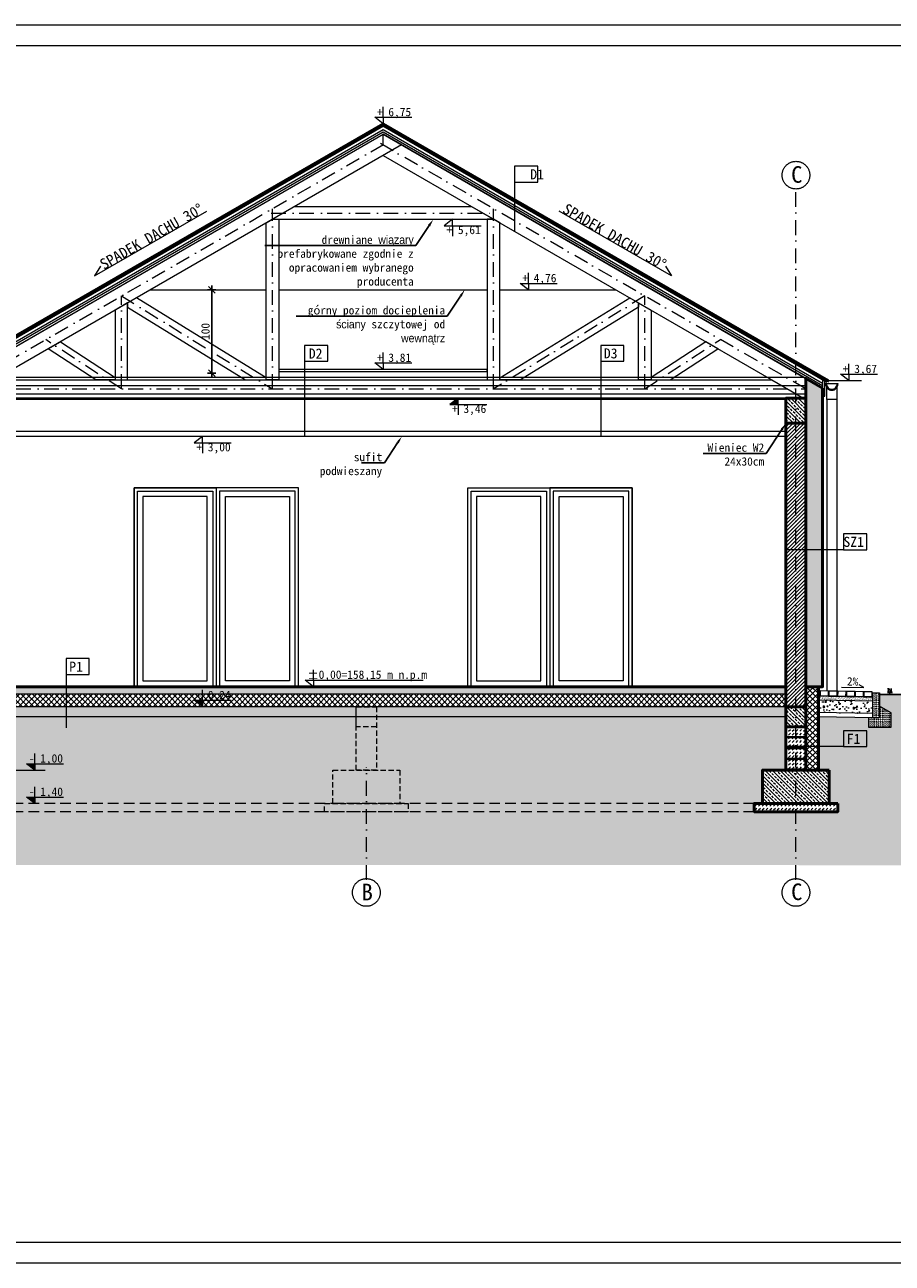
# Model space of a CAD drawing. Header units: millimetres. Extents: x -1373 to 28294, y -9636 to 187.
# Tile 25 of 133: x 1369 to 2409, y -4654 to -3169. Entities that reach past the tile are written whole.
import ezdxf
from ezdxf import colors
from ezdxf.entities.mleader import LeaderData, LeaderLine
from ezdxf.enums import TextEntityAlignment as Align
from ezdxf.math import Vec2, Vec3

# ---------------------------------------------------------------- set-up
doc = ezdxf.new("R2010")
doc.units = ezdxf.units.MM
doc.linetypes.add('HIDDEN2', pattern=[4.7625, 3.175, -1.5875])
doc.linetypes.add('Kreski i kropki', pattern=[335.138881, 176.388884, -88.194442, 0, -70.555556])
doc.layers.add('1_DZIALKI', color=7, linetype='Continuous')
for name, color, linetype, lineweight in [('_k_gruba', 42, 'Continuous', 50), ('_k_kreskowanie', 250, 'Continuous', 9), ('_k_opis', 7, 'Continuous', 13), ('_k_osie', 142, 'Kreski i kropki', 13), ('_k_rynny', 5, 'Continuous', 20), ('_k_tabela', 7, 'Continuous', 13), ('_k_widok', 7, 'Continuous', 18), ('_k_wymiar', 7, 'Continuous', 9), ('_k_zarys', 7, 'HIDDEN2', 20), ('_k_ściany', 223, 'Continuous', 35)]:
    doc.layers.add(name, color=color, linetype=linetype, lineweight=lineweight)
doc.styles.add('GENERATED_STYLE_1', font='MS Gothic.ttf')
doc.styles.add('GENERATED_STYLE_2', font='MS Gothic.ttf')
doc.styles.add('Katarzyna', font='MS Gothic.ttf')
doc.linetypes.add('BATTING', pattern='A,0.00254,-2.54,[134,ltypeshp.shx,S=2.54,R=0,X=-2.54,Y=0],-5.08,[134,ltypeshp.shx,S=2.54,R=180,X=2.54,Y=0],-2.54', length=10.16254)
doc.dimstyles.new('1 - 50   (cm)', dxfattribs={"dimscale": 5, "dimtxt": 2, "dimasz": 1.6, "dimexe": 1, "dimexo": 1, "dimgap": 0.5, "dimtad": 1, "dimdec": 0, "dimzin": 12, "dimdsep": 46, "dimtxsty": 'GENERATED_STYLE_1', "dimblk1": 'OBLIQUE', "dimblk2": 'OBLIQUE', "dimsah": 1, "dimcen": 0, "dimdle": 1, "dimclrd": 256, "dimclre": 256, "dimclrt": 4, "dimazin": 0, "dimtfac": 0.75, "dimtdec": 0, "dimtix": 1, "dimtmove": 1, "dimatfit": 3, "dimldrblk": 'OBLIQUE', "dimfxl": 1, "dimfxlon": 1, "dimtvp": 0.75, "dimtolj": 1, "dimtzin": 0, "dimarcsym": 0})
pattern_1 = [(45, (403.2444, 424.9366), (4e-16, 4.490128), [3.175, -3.175])]

# ---------------------------------------------------------------- blocks, each defined once
blk = doc.blocks.new('*U52')
blk.add_hatch(color=256).paths.add_polyline_path([(0, -0.153), (-0.198, -0.153), (0, 0)])
at = {"layer": '_k_wymiar'}
blk.add_line((0, -0.153), (0, -0.4), dxfattribs=at)
blk.add_lwpolyline([(0, -0.153), (0, 0), (-0.198, -0.153), (0.685, -0.153)], dxfattribs=at)
at = {"layer": '_k_wymiar', "style": 'GENERATED_STYLE_1'}
blk.add_attdef('%%P_0.00', text='', height=0.2, dxfattribs=at).set_placement((-0.146, -0.423), align=Align.BOTTOM_LEFT)
blk = doc.blocks.new('*U51')
at = {"layer": '_k_wymiar'}
blk.add_line((0, -0.153), (0, -0.4), dxfattribs=at)
blk.add_lwpolyline([(0, -0.153), (0, 0), (-0.198, -0.153), (0.685, -0.153)], dxfattribs=at)
at = {"layer": '_k_wymiar', "style": 'GENERATED_STYLE_1'}
blk.add_attdef('%%P_0.00', text='', height=0.2, dxfattribs=at).set_placement((-0.146, -0.423), align=Align.BOTTOM_LEFT)
blk = doc.blocks.new('*U54')
at = {"layer": '_k_wymiar'}
blk.add_line((0, 0.153), (0, 0.4), dxfattribs=at)
blk.add_lwpolyline([(0, 0.153), (0, 0), (-0.198, 0.153), (0.685, 0.153)], dxfattribs=at)
at = {"layer": '_k_wymiar', "style": 'GENERATED_STYLE_1'}
blk.add_attdef('%%P_0.00', text='', height=0.2, dxfattribs=at).set_placement((-0.146, 0.153), align=Align.BOTTOM_LEFT)
blk = doc.blocks.new('*U53')
blk.add_hatch(color=256).paths.add_polyline_path([(0, 0.153), (-0.198, 0.153), (0, 0)])
at = {"layer": '_k_wymiar'}
blk.add_line((0, 0.153), (0, 0.4), dxfattribs=at)
blk.add_lwpolyline([(0, 0.153), (0, 0), (-0.198, 0.153), (0.685, 0.153)], dxfattribs=at)
at = {"layer": '_k_wymiar', "style": 'GENERATED_STYLE_1'}
blk.add_attdef('%%P_0.00', text='', height=0.2, dxfattribs=at).set_placement((-0.146, 0.153), align=Align.BOTTOM_LEFT)
blk = doc.blocks.new('*U55')
at = {"layer": '_k_wymiar'}
blk.add_line((0, -0.153), (0, -0.4), dxfattribs=at)
blk.add_lwpolyline([(0, -0.153), (0, 0), (-0.198, -0.153), (0.685, -0.153)], dxfattribs=at)
at = {"layer": '_k_wymiar', "style": 'GENERATED_STYLE_1'}
blk.add_attdef('%%P_0.00', text='', height=0.2, dxfattribs=at).set_placement((-0.146, -0.423), align=Align.BOTTOM_LEFT)
blk = doc.blocks.new('*U56')
at = {"layer": '_k_wymiar'}
blk.add_line((0, 0.153), (0, 0.4), dxfattribs=at)
blk.add_lwpolyline([(0, 0.153), (0, 0), (-0.198, 0.153), (0.685, 0.153)], dxfattribs=at)
at = {"layer": '_k_wymiar', "style": 'GENERATED_STYLE_1'}
blk.add_attdef('%%P_0.00', text='', height=0.2, dxfattribs=at).set_placement((-0.146, 0.153), align=Align.BOTTOM_LEFT)
blk = doc.blocks.new('_OBLIQUE')
at = {"color": 0, "linetype": 'ByBlock'}
blk.add_line((-0.5, -0.5), (0.5, 0.5), dxfattribs=at)
blk = doc.blocks.new('*D239')
at = {"layer": '_k_wymiar', "lineweight": -2, "transparency": 16777216}
for p, q in [((1111.4, -3287.3), (1101.4, -3287.3)), ((1106.4, -3600.3), (1106.4, -3282.3)), ((1111.4, -3595.3), (1101.4, -3595.3))]:
    blk.add_line(p, q, dxfattribs=at)
at = {"layer": 'Defpoints', "color": 0, "transparency": 16777216}
for p in [(1106.4, -3287.3), (1798.5, -3287.3), (1265, -3595.3)]:
    blk.add_point(p, dxfattribs=at)
at = {"layer": '_k_wymiar', "lineweight": -2, "transparency": 16777216, "xscale": 8, "yscale": 8, "zscale": 8}
for p, rotation in [((1106.4, -3287.3), 90), ((1106.4, -3595.3), 270)]:
    blk.add_blockref('_OBLIQUE', p, dxfattribs=dict(at, rotation=rotation))
at = {"layer": '_k_wymiar', "color": 4, "transparency": 16777216, "insert": (1098.9, -3441.3), "char_height": 10, "attachment_point": 5, "rotation": 90, "style": 'GENERATED_STYLE_1'}
blk.add_mtext('\\A1;308', dxfattribs=at)
blk = doc.blocks.new('*D85')
at = {"layer": '_k_wymiar', "lineweight": -2, "transparency": 16777216}
for p, q in [((1091.4, -3287.3), (1081.4, -3287.3)), ((1086.4, -3600.3), (1086.4, -3282.3)), ((1091.4, -3595.3), (1081.4, -3595.3))]:
    blk.add_line(p, q, dxfattribs=at)
at = {"layer": 'Defpoints', "color": 0, "transparency": 16777216}
for p in [(1086.4, -3287.3), (1798.5, -3287.3), (1265, -3595.3)]:
    blk.add_point(p, dxfattribs=at)
at = {"layer": '_k_wymiar', "lineweight": -2, "transparency": 16777216, "xscale": 8, "yscale": 8, "zscale": 8}
for p, rotation in [((1086.4, -3287.3), 90), ((1086.4, -3595.3), 270)]:
    blk.add_blockref('_OBLIQUE', p, dxfattribs=dict(at, rotation=rotation))
at = {"layer": '_k_wymiar', "color": 4, "transparency": 16777216, "insert": (1078.9, -3441.3), "char_height": 10, "attachment_point": 5, "rotation": 90, "style": 'GENERATED_STYLE_1'}
blk.add_mtext('\\A1;308', dxfattribs=at)
blk = doc.blocks.new('*D87')
at = {"layer": '_k_wymiar', "lineweight": -2, "transparency": 16777216}
for p, q in [((1071.4, -3287.3), (1061.4, -3287.3)), ((1066.4, -3981.9), (1066.4, -3282.3)), ((1071.4, -3976.9), (1061.4, -3976.9))]:
    blk.add_line(p, q, dxfattribs=at)
at = {"layer": 'Defpoints', "color": 0, "transparency": 16777216}
for p in [(1066.4, -3287.3), (1798.5, -3287.3), (1133.5, -3976.9)]:
    blk.add_point(p, dxfattribs=at)
at = {"layer": '_k_wymiar', "lineweight": -2, "transparency": 16777216, "xscale": 8, "yscale": 8, "zscale": 8}
for p, rotation in [((1066.4, -3287.3), 90), ((1066.4, -3976.9), 270)]:
    blk.add_blockref('_OBLIQUE', p, dxfattribs=dict(at, rotation=rotation))
at = {"layer": '_k_wymiar', "color": 4, "transparency": 16777216, "insert": (1058.9, -3632.1), "char_height": 10, "attachment_point": 5, "rotation": 90, "style": 'GENERATED_STYLE_1'}
blk.add_mtext('\\A1;690', dxfattribs=at)
blk = doc.blocks.new('*D533')
at = {"layer": '_k_wymiar', "lineweight": -2, "transparency": 16777216}
for p, q in [((1598.2, -3486.4), (1588.2, -3486.4)), ((1593.2, -3481.4), (1593.2, -3591.4)), ((1598.2, -3586.4), (1588.2, -3586.4))]:
    blk.add_line(p, q, dxfattribs=at)
at = {"layer": 'Defpoints', "color": 0, "transparency": 16777216}
for p in [(1658.5, -3486.4), (1593.2, -3586.4), (1641.9, -3586.4)]:
    blk.add_point(p, dxfattribs=at)
at = {"layer": '_k_wymiar', "lineweight": -2, "transparency": 16777216, "xscale": 8, "yscale": 8, "zscale": 8}
for p, rotation in [((1593.2, -3486.4), 90), ((1593.2, -3586.4), 270)]:
    blk.add_blockref('_OBLIQUE', p, dxfattribs=dict(at, rotation=rotation))
at = {"layer": '_k_wymiar', "color": 4, "transparency": 16777216, "insert": (1585.7, -3536.4), "char_height": 10, "attachment_point": 5, "rotation": 90, "style": 'GENERATED_STYLE_1'}
blk.add_mtext('\\A1;100', dxfattribs=at)

msp = doc.modelspace()

# ---------------------------------------------------------------- hatches: boundary and pattern name
at = {"layer": '_k_kreskowanie', "ltscale": 2}
h = msp.add_hatch(dxfattribs=at)
h.set_pattern_fill('HONEY', color=256)
h.set_pattern_definition([(0, (403.2444, 424.9366), (4.7625, 2.7496306), [3.175, -6.35]), (120, (403.2444, 424.9366), (-4.7625, 2.7496307), [3.175, -6.35]), (60, (403.2444, 424.9366), (1e-08, 5.4992613), [-6.35, 3.175])])
h.paths.add_polyline_path([(2305.5, -3592.7), (2325.5, -3604.3), (2325.5, -3962.4), (2305.5, -3962.4)])
h = msp.add_hatch(dxfattribs=at)
h.set_pattern_fill('ANSI33', color=256, angle=90)
h.set_pattern_definition([(135, (1393.2444, 788.9366), (-4.490128, -4.490128), []), (135, (1393.2444, 793.427), (-4.490128, -4.490128), [3.175, -1.5875])])
h.paths.add_polyline_path([(2305.5, -3616.4), (2305.5, -3646.4), (2281.5, -3646.4), (2281.5, -3616.4)])
h = msp.add_hatch(dxfattribs=at)
h.set_pattern_fill('ANSI31', color=256)
h.set_pattern_definition([(45, (403.2444, 424.9366), (-2.245064, 2.245064), [])])
h.paths.add_polyline_path([(2281.5, -3646.4), (2281.5, -3986.4), (2305.5, -3986.4), (2305.5, -3646.4)])
h = msp.add_hatch(dxfattribs=at)
h.set_pattern_fill('DASH', color=256, angle=135)
h.set_pattern_definition([(135, (403.2444, 424.9366), (-4.490128, 4e-16), [3.175, -3.175])])
h.paths.add_polyline_path([(2281.5, -3962.9), (2281.5, -3971.4), (1315.5, -3971.4), (1315.5, -3962.9)])
at = {"layer": '_k_kreskowanie'}
h = msp.add_hatch(dxfattribs=at)
h.set_pattern_fill('ANSI37', color=256, scale=1.5)
h.paths.add_polyline_path([(2305.5, -3962.4), (2320.5, -3962.4), (2320.5, -4062.4), (2305.5, -4062.4)])
at = {"layer": '_k_kreskowanie', "ltscale": 2}
h = msp.add_hatch(dxfattribs=at)
h.set_pattern_fill('EARTH', color=256, scale=3, angle=45)
h.paths.add_polyline_path([(2463.5, -3971.7), (2393.5, -3971.7), (2393.5, -3985.7), (2407.5, -3993.7), (2407.5, -4010.7), (2380.5, -4010.7), (2380.5, -3999.7), (2320.5, -3998.4), (2320.5, -4062.4), (2333.5, -4062.4), (2333.5, -4102.4), (2343.5, -4102.4), (2343.5, -4112.4), (1253.5, -4112.4), (1253.5, -4102.4), (1263.5, -4102.4), (1263.5, -4062.4), (1276.4, -4062.4), (1276.5, -4003.6), (1216.5, -4004.9), (1216.5, -4015.9), (1189.5, -4015.9), (1189.5, -3998.9), (1203.5, -3990.9), (1203.5, -3976.9), (1133.6, -3976.5), (1133.4, -4176.1), (2463.5, -4176.4)])
at = {"layer": '_k_kreskowanie', "ltscale": 2, "transparency": 33554687}
h = msp.add_hatch(dxfattribs=at)
h.set_pattern_fill('ANSI37', color=256, scale=1.5)
h.paths.add_polyline_path([(1315.5, -3986.4), (1315.5, -3971.4), (2281.5, -3971.4), (2281.5, -3986.4)])
at = {"layer": '_k_kreskowanie'}
h = msp.add_hatch(dxfattribs=at)
h.set_pattern_fill('AR-SAND', color=256, scale=0.04, angle=45)
h.set_pattern_definition([(82.5, (-7809.134, 24591.656), (-1.429525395, 1.33901396), [0, -1.54432, 0, -1.7272, 0, -1.651]), (52.5, (-7809.134, 24591.656), (-0.7560437, 3.2989314), [0, -0.83312, 0, -1.39192, 0, -0.5334]), (12.5, (-7810.0176, 24590.7723), (2.2331993, 2.24132925), [0, -0.508, 0, -1.8288, 0, -2.3876]), (2.5, (-7810.0176, 24590.7723), (1.52912444, 2.79020313), [0, -0.254, 0, -1.19888, 0, -1.3716])])
h.paths.add_polyline_path([(2385.5, -3974.7), (2385.5, -3979.7), (2320.5, -3978.4), (2320.5, -3973.4)])
at = {"layer": '_k_kreskowanie', "ltscale": 0.01}
h = msp.add_hatch(dxfattribs=at)
h.set_pattern_fill('AR-CONC', color=256, scale=0.08, angle=45)
h.set_pattern_definition([(95, (-7809.134, 24591.656), (11.207572, 9.4042704), [1.524, -16.764]), (40, (-7809.134, 24591.656), (-12.801476, 8.814138), [1.2192, -13.411247]), (145.451445, (-7808.2, 24592.44), (-1.593904, 18.218408), [1.295201, -14.2472196]), (91.1842, (-7812.008, 24594.53), (17.712819, 12.956273), [2.286, -25.146]), (141.63556, (-7810.532, 24595.61), (-0.56693, 27.426141), [1.942802, -21.370849]), (36.18415, (-7812.008, 24594.53), (-0.56693, 27.426141), [1.828797, -20.116779]), (66, (-7809.852, 24595.248), (14.3615983, 2.791612), [1.524, -16.764]), (11, (-7809.852, 24595.248), (-6.923194, 13.9152955), [1.2192, -13.4112]), (116.451445, (-7808.656, 24595.481), (7.438404, 16.7069074), [1.295201, -14.247195]), (82.5, (-7809.134, 24591.656), (-4.6084375, 4.9578731), [0, -13.24864, 0, -13.6144, 0, -13.462]), (52.5, (-7809.134, 24591.656), (-1.8871782, 9.44696), [0, -7.76224, 0, -12.94384, 0, -5.1308]), (12.5, (-7812.338, 24588.452), (7.994229, 7.3460956), [0, -5.08, 0, -15.8496, 0, -21.0312]), (2.5, (-7813.775, 24587.015), (6.9411124, 9.8177914), [0, -6.604, 0, -10.52576, 0, -14.9352])])
h.paths.add_polyline_path([(2385.5, -3979.7), (2385.4, -3994.7), (2320.5, -3993.4), (2320.5, -3978.4)])
at = {"layer": '_k_kreskowanie', "ltscale": 10}
h = msp.add_hatch(dxfattribs=at)
h.set_pattern_fill('DASH', color=256, scale=0.5, angle=135)
h.set_pattern_definition([(135, (0, 5.1796), (-2.24506403, 2e-16), [1.5875, -1.5875])])
h.paths.add_polyline_path([(2385.5, -3999.7), (2393.5, -3999.7), (2393.5, -3969.7), (2385.5, -3969.7)])
at = {"layer": '_k_kreskowanie', "ltscale": 2}
h = msp.add_hatch(dxfattribs=at)
h.set_pattern_fill('DASH', color=256, angle=45)
h.paths.add_polyline_path([(2281.5, -3986.4), (2281.5, -3998.4), (1315.5, -3998.4), (1315.5, -3986.4)])
h = msp.add_hatch(dxfattribs=at)
h.set_pattern_fill('ANSI33', color=256, angle=90)
h.set_pattern_definition([(135, (403.2444, 424.9366), (-4.490128, -4.490128), []), (135, (403.2444, 429.427), (-4.490128, -4.490128), [3.175, -1.5875])])
h.paths.add_polyline_path([(2281.5, -3986.4), (2281.5, -4010.4), (2305.5, -4010.4), (2305.5, -3986.4)])
at = {"layer": '_k_kreskowanie', "ltscale": 10}
h = msp.add_hatch(dxfattribs=at)
h.set_pattern_fill('DASH', color=256, scale=0.5, angle=45)
h.set_pattern_definition([(45, (-7708.634, 24577.6618), (2e-16, 2.24506403), [1.5875, -1.5875])])
h.paths.add_polyline_path([(2407.5, -3993.7), (2393.5, -3985.7), (2393.5, -3999.7), (2380.5, -3999.7), (2380.5, -4010.7), (2407.5, -4010.7)])
at = {"layer": '_k_kreskowanie'}
h = msp.add_hatch(dxfattribs=at)
h.set_pattern_fill('DASH', color=256, angle=45)
h.set_pattern_definition(pattern_1)
h.paths.add_polyline_path([(2305.5, -4022.4), (2305.5, -4010.4), (2281.5, -4010.4), (2281.5, -4022.4)])
h.paths.add_polyline_path([(2305.5, -4035.4), (2305.5, -4023.4), (2281.5, -4023.4), (2281.5, -4035.4)])
h.paths.add_polyline_path([(2281.5, -4036.4), (2281.5, -4048.4), (2305.5, -4048.4), (2305.5, -4036.4)])
h.paths.add_polyline_path([(2281.5, -4049.4), (2281.5, -4061.4), (2305.5, -4061.4), (2305.5, -4049.4)])
at = {"layer": '_k_kreskowanie', "ltscale": 2}
h = msp.add_hatch(dxfattribs=at)
h.set_pattern_fill('ANSI33', color=256, angle=90)
h.set_pattern_definition([(135, (375.2444, 332.9366), (-4.490128, -4.490128), []), (135, (375.2444, 337.427), (-4.490128, -4.490128), [3.175, -1.5875])])
h.paths.add_polyline_path([(2253.5, -4062.4), (2253.5, -4102.4), (2333.5, -4102.4), (2333.5, -4062.4)])
at = {"layer": '_k_kreskowanie'}
h = msp.add_hatch(dxfattribs=at)
h.set_pattern_fill('DASH', color=256, angle=45)
h.set_pattern_definition(pattern_1)
h.paths.add_polyline_path([(2243.5, -4102.4), (2343.5, -4102.4), (2343.5, -4112.4), (2243.5, -4112.4)])
at = {"layer": '_k_widok', "ltscale": 2}
h = msp.add_hatch(dxfattribs=at)
h.set_pattern_fill('AR-CONC', color=256, scale=0.15, angle=45)
h.set_pattern_definition([(95, (-1859.682, -4685.4), (21.0142, 17.63301), [2.8575, -31.4325]), (40, (-1859.682, -4685.4), (-24.00277, 16.5265), [2.286, -25.14609]), (145.45144, (-1857.93, -4683.93), (-2.98857, 34.15952), [2.4285, -26.71354]), (91.1842, (-1865.07, -4680.01), (33.21154, 24.293), [4.28625, -47.14875]), (141.6356, (-1862.303, -4677.987), (-1.063, 51.424), [3.64275, -40.07034]), (36.1842, (-1865.07, -4680.01), (-1.063, 51.424), [3.429, -37.71896]), (66, (-1861.03, -4678.665), (26.928, 5.23427), [2.8575, -31.4325]), (11, (-1861.03, -4678.665), (-12.98099, 26.09118), [2.286, -25.146]), (116.45145, (-1858.785, -4678.228), (13.947, 31.32545), [2.4285, -26.71349]), (82.5, (-1859.682, -4685.4), (-8.64082, 9.296012), [0, -24.8412, 0, -25.527, 0, -25.24125]), (52.5, (-1859.682, -4685.4), (-3.53846, 17.71305), [0, -14.5542, 0, -24.2697, 0, -9.62025]), (12.5, (-1865.69, -4691.408), (14.98918, 13.77393), [0, -9.525, 0, -29.718, 0, -39.4335]), (2.5, (-1868.384, -4694.102), (13.014586, 18.40836), [0, -12.3825, 0, -19.7358, 0, -28.0035])])
h.paths.add_polyline_path([(1315.5, -3998.4), (1861.5, -3998.4), (2281.5, -3998.4), (2281.5, -4062.4), (2253.5, -4062.4), (2253.5, -4102.4), (2243.5, -4102.4), (2243.5, -4112.4), (1353.5, -4112.4), (1353.5, -4102.4), (1343.5, -4102.4), (1343.5, -4062.4), (1315.5, -4062.4)])

# ---------------------------------------------------------------- linework, layer by layer
at = {"layer": '_k_gruba'}
for points in [[(2331, -3597), (2332, -3595.3), (1798.5, -3287.3), (1265, -3595.3), (1266, -3597), (1798.5, -3289.6)], [(2325.5, -3604.3), (2305.5, -3592.7), (2305.5, -3962.4), (2325.5, -3962.4)], [(2305.5, -3646.4), (2281.5, -3646.4), (2281.5, -3616.4), (2305.5, -3616.4)], [(2281.5, -3646.4), (2305.5, -3646.4), (2305.5, -3986.4), (2281.5, -3986.4)], [(2320.5, -3962.4), (2305.5, -3962.4), (2305.5, -4062.4), (2320.5, -4062.4)], [(2305.5, -3986.4), (2281.5, -3986.4), (2281.5, -4062.4), (2305.5, -4062.4)], [(2305.5, -3986.4), (2281.5, -3986.4), (2281.5, -4010.4), (2305.5, -4010.4)], [(2333.5, -4062.4), (2253.5, -4062.4), (2253.5, -4102.4), (2333.5, -4102.4)], [(2343.5, -4102.4), (2243.5, -4102.4), (2243.5, -4112.4), (2343.5, -4112.4)]]:
    msp.add_lwpolyline(points, close=True, dxfattribs=at)
msp.add_lwpolyline([(1315.5, -3962.4), (2281.5, -3962.4)], dxfattribs=at)
at = {"layer": '_k_gruba', "color": 7, "const_width": 2}
msp.add_lwpolyline([(2393.5, -3971.7), (2393.5, -3971.7), (2463.5, -3971.7)], dxfattribs=at)
at = {"layer": '_k_kreskowanie', "linetype": 'BATTING', "ltscale": 0.5}
for points in [[(1302.1, -3591.3), (2303, -3591.3)], [(1291.5, -3601.4), (2305.5, -3601.4)], [(1291.5, -3611.4), (2305.5, -3611.4)]]:
    msp.add_lwpolyline(points, dxfattribs=at)
at = {"layer": '_k_kreskowanie', "color": 252, "ltscale": 10}
msp.add_lwpolyline([(2408.9, -3970.2), (2407.6, -3964.6), (2407.6, -3970.2), (2406.9, -3967.1), (2404.7, -3964.9), (2406.3, -3967.4), (2406.3, -3970.2), (2405.4, -3970.2), (2406.3, -3967.4), (2404.8, -3970.2), (2403.9, -3964), (2403.5, -3970.2)], dxfattribs=at)
at = {"layer": '_k_kreskowanie'}
for points in [[(2305.5, -4022.4), (2281.5, -4022.4), (2281.5, -4010.4), (2305.5, -4010.4)], [(2305.5, -4023.4), (2281.5, -4023.4), (2281.5, -4022.4), (2305.5, -4022.4)], [(2305.5, -4035.4), (2281.5, -4035.4), (2281.5, -4023.4), (2305.5, -4023.4)], [(2305.5, -4036.4), (2281.5, -4036.4), (2281.5, -4035.4), (2305.5, -4035.4)], [(2305.5, -4048.4), (2281.5, -4048.4), (2281.5, -4036.4), (2305.5, -4036.4)], [(2305.5, -4049.4), (2281.5, -4049.4), (2281.5, -4048.4), (2305.5, -4048.4)], [(2305.5, -4061.4), (2281.5, -4061.4), (2281.5, -4049.4), (2305.5, -4049.4)]]:
    msp.add_lwpolyline(points, close=True, dxfattribs=at)
at = {"layer": '_k_opis', "color": 7, "ltscale": 0.1}
msp.add_lwpolyline([(2348.1, -3962.8), (2375, -3963.3), (2369.3, -3960.3)], dxfattribs=at)
at = {"layer": '_k_osie', "ltscale": 0.1}
for points in [[(1289, -3606.9), (1809.5, -3306.3)], [(2305.5, -3605.4), (1787.5, -3306.3)], [(1798.5, -3312.7), (1798.5, -3300)], [(2293.5, -4193.9), (2293.5, -3365.7)], [(1664.5, -3394.4), (1929.5, -3394.4)], [(1666, -3605.4), (1666, -3389.2)], [(1931, -3605.4), (1931, -3389.2)], [(1484.8, -3605.4), (1484.8, -3493.8)], [(1484.8, -3493.8), (1666, -3605.4)], [(2112.3, -3493.8), (1931, -3605.4)], [(2112.3, -3605.4), (2112.3, -3493.8)], [(1484.8, -3605.4), (1394.1, -3546.2)], [(2112.3, -3605.4), (2202.9, -3546.2)], [(1291.5, -3594.4), (1291.5, -3616.4), (1291.5, -3605.4), (2305.5, -3605.4)], [(1778.5, -4193.9), (1778.5, -4058.7)]]:
    msp.add_lwpolyline(points, dxfattribs=at)
at = {"layer": '_k_osie'}
for centre in [(2293.5, -3349), (1778.5, -4209.1), (2293.5, -4209.1)]:
    msp.add_circle(centre, 16.6, dxfattribs=at)
at = {"layer": '_k_rynny', "color": 7, "ltscale": 2}
for points in [[(2343.9, -3599.3), (2329, -3599.3, 0.420012), (2336.5, -3606.8, 0.420012)], [(2342.8, -3599.3), (2330.1, -3599.3, 0.427099), (2336.5, -3605.8, 0.427099)]]:
    msp.add_lwpolyline(points, format="xyb", close=True, dxfattribs=at)
msp.add_lwpolyline([(2342.5, -3603.8), (2342.5, -3618.1), (2330.5, -3618.1), (2330.5, -3603.8)], dxfattribs=at)
at = {"layer": '_k_tabela'}
for points in [[(1956.1, -3357.2), (1984, -3357.2), (1984, -3338.3), (1956.1, -3338.3)], [(1704.4, -3572.2), (1732.3, -3572.2), (1732.3, -3553.2), (1704.4, -3553.2)], [(2059.4, -3572.2), (2087.3, -3572.2), (2087.3, -3553.2), (2059.4, -3553.2)], [(2350.6, -3798.2), (2378.5, -3798.2), (2378.5, -3779.2), (2350.6, -3779.2)], [(1418.5, -3947.7), (1446.4, -3947.7), (1446.4, -3928.7), (1418.5, -3928.7)], [(2350.6, -4034.2), (2378.5, -4034.2), (2378.5, -4015.2), (2350.6, -4015.2)]]:
    msp.add_lwpolyline(points, close=True, dxfattribs=at)
at = {"layer": '_k_tabela', "ltscale": 2}
for points in [[(1956.1, -3357.2), (1956.1, -3416.4)], [(1704.4, -3572.2), (1704.4, -3662.4)], [(2059.4, -3572.2), (2059.4, -3662.4)], [(2350.6, -3798.2), (2281.5, -3798.2)], [(1418.5, -3947.7), (1418.5, -4011.7)], [(2350.6, -4034.2), (2281.5, -4034.2)]]:
    msp.add_lwpolyline(points, dxfattribs=at)
at = {"layer": '_k_widok'}
for points in [[(1271.5, -3598.5), (1798.5, -3294.2), (2325.5, -3598.5)], [(1271.5, -3601.4), (1798.5, -3297.1), (2325.5, -3601.4)], [(1271.5, -3604.3), (1798.5, -3300), (2325.5, -3604.3)], [(1459.7, -3458.1), (1452.6, -3469.6), (1587.3, -3392)], [(2137.3, -3458.1), (2144.5, -3469.6), (2009.7, -3392)], [(2322.5, -3967.4), (2320.5, -3967.4)], [(2385.5, -3974.7), (2320.5, -3973.4)], [(2385.5, -3979.7), (2320.5, -3978.4)], [(2385.5, -3994.7), (2320.5, -3993.4)], [(2393.5, -3999.7), (2380.5, -3999.7), (2380.5, -4010.7), (2407.5, -4010.7), (2407.5, -3993.7), (2393.5, -3985.7)], [(2385.5, -3999.7), (2320.5, -3998.4)]]:
    msp.add_lwpolyline(points, dxfattribs=at)
at = {"layer": '_k_widok', "color": 2}
for points in [[(1820.5, -3312.7), (1294.5, -3616.4), (1291.5, -3616.4), (1291.5, -3592.7), (1798.5, -3300)], [(1798.5, -3325.4), (2302.6, -3616.4), (2305.5, -3616.4), (2305.5, -3592.7), (1798.5, -3300)], [(1666, -3401.9), (1931, -3401.9), (1905, -3386.9), (1692, -3386.9), (1666, -3401.9)], [(1673.5, -3401.9), (1673.5, -3594.4), (1658.5, -3594.4), (1658.5, -3406.2), (1666, -3401.9), (1673.5, -3401.9)], [(1923.5, -3401.9), (1923.5, -3594.4), (1938.5, -3594.4), (1938.5, -3406.2), (1931, -3401.9), (1923.5, -3401.9)], [(1477.3, -3594.4), (1492.3, -3594.4), (1492.3, -3502.2), (1477.3, -3510.9), (1477.3, -3594.4)], [(1502.8, -3496.1), (1492.3, -3502.2), (1492.3, -3507.3), (1633.8, -3594.4), (1658.5, -3594.4), (1658.5, -3592), (1502.8, -3496.1)], [(2094.2, -3496.1), (2104.8, -3502.2), (2104.8, -3507.3), (1963.2, -3594.4), (1938.5, -3594.4), (1938.5, -3592), (2094.2, -3496.1)], [(2119.8, -3594.4), (2104.8, -3594.4), (2104.8, -3502.2), (2119.8, -3510.9), (2119.8, -3594.4)], [(1477.3, -3591.5), (1477.3, -3594.4), (1454.2, -3594.4), (1397.2, -3557.1), (1411.7, -3548.7), (1477.3, -3591.5)], [(2119.8, -3591.5), (2119.8, -3594.4), (2142.8, -3594.4), (2199.9, -3557.1), (2185.3, -3548.7), (2119.8, -3591.5)]]:
    msp.add_lwpolyline(points, dxfattribs=at)
at = {"layer": '_k_widok'}
for points in [[(1673.5, -3584.4), (1923.5, -3584.4), (1923.5, -3581.9), (1673.5, -3581.9)], [(2325.5, -3613.9), (2328, -3613.9), (2328, -3595.3), (2325.5, -3593.9)], [(1697, -3723.9), (1500, -3723.9), (1500, -3962.4), (1697, -3962.4)], [(1500, -3723.9), (1598.5, -3723.9), (1598.5, -3962.4), (1500, -3962.4)], [(1900, -3723.9), (2097, -3723.9), (2097, -3962.4), (1900, -3962.4)], [(2097, -3723.9), (1998.5, -3723.9), (1998.5, -3962.4), (2097, -3962.4)], [(1504, -3727.9), (1594.5, -3727.9), (1594.5, -3962.4), (1504, -3962.4)], [(1587.5, -3734.4), (1510.5, -3734.4), (1510.5, -3955.4), (1587.5, -3955.4)], [(1693, -3727.9), (1602.5, -3727.9), (1602.5, -3962.4), (1693, -3962.4)], [(1609.5, -3734.4), (1686.5, -3734.4), (1686.5, -3955.4), (1609.5, -3955.4)], [(1904, -3727.9), (1994.5, -3727.9), (1994.5, -3962.4), (1904, -3962.4)], [(1987.5, -3734.4), (1910.5, -3734.4), (1910.5, -3955.4), (1987.5, -3955.4)], [(2093, -3727.9), (2002.5, -3727.9), (2002.5, -3962.4), (2093, -3962.4)], [(2009.5, -3734.4), (2086.5, -3734.4), (2086.5, -3955.4), (2009.5, -3955.4)], [(2332.5, -3967.6), (2322.5, -3967.4), (2322.4, -3973.4), (2332.4, -3973.6)], [(2343, -3967.8), (2333, -3967.6), (2332.9, -3973.6), (2342.9, -3973.8)], [(2353.5, -3968.1), (2343.5, -3967.9), (2343.4, -3973.8), (2353.4, -3974)], [(2364, -3968.3), (2354, -3968.1), (2353.9, -3974.1), (2363.9, -3974.3)], [(2374.5, -3968.5), (2364.5, -3968.3), (2364.4, -3974.3), (2374.4, -3974.5)], [(2385, -3968.7), (2375, -3968.5), (2374.9, -3974.5), (2384.9, -3974.7)], [(2385.5, -3969.7), (2393.5, -3969.7), (2393.5, -3999.7), (2385.5, -3999.7)]]:
    msp.add_lwpolyline(points, close=True, dxfattribs=at)
at = {"layer": '_k_widok', "color": 2}
for points in [[(1332.6, -3594.4), (2264.5, -3594.4), (2302.6, -3616.4), (1294.5, -3616.4)], [(2333.5, -4062.4), (2253.5, -4062.4), (2253.5, -4102.4), (2333.5, -4102.4)], [(2343.5, -4102.4), (2243.5, -4102.4), (2243.5, -4112.4), (2343.5, -4112.4)]]:
    msp.add_lwpolyline(points, close=True, dxfattribs=at)
at = {"layer": '_k_widok', "ltscale": 4}
for points in [[(2330.5, -3618.1), (2330.5, -3967.4)], [(2342.5, -3618.1), (2342.5, -3967.4)]]:
    msp.add_lwpolyline(points, dxfattribs=at)
at = {"layer": '_k_widok', "ltscale": 3}
for points in [[(2281.5, -3656.4), (1315.5, -3656.4)], [(2281.5, -3662.4), (1315.5, -3662.4)], [(2281.5, -3962.9), (1315.5, -3962.9)], [(2281.5, -3971.4), (1315.5, -3971.4)], [(2281.5, -3986.4), (1315.5, -3986.4)], [(2281.5, -3998.4), (1315.5, -3998.4)]]:
    msp.add_lwpolyline(points, dxfattribs=at)
at = {"layer": '_k_wymiar'}
for points in [[(835.2, -3168.7), (2935.2, -3168.7), (2935.2, -4653.7), (835.2, -4653.7)], [(920.2, -3193.7), (2910.2, -3193.7), (2910.2, -4628.7), (920.2, -4628.7)], [(2305.5, -4062.4), (2281.5, -4062.4), (2281.5, -4061.4), (2305.5, -4061.4)]]:
    msp.add_lwpolyline(points, close=True, dxfattribs=at)
for points in [[(1519.6, -3486.4), (1658.5, -3486.4)], [(1673.5, -3486.4), (1923.5, -3486.4)], [(1938.5, -3486.4), (2077.4, -3486.4)], [(2332, -3595.3), (2372, -3595.3)], [(1798.5, -3662.4), (1668.5, -3662.4)], [(1343.5, -4062.4), (1393.5, -4062.4)]]:
    msp.add_lwpolyline(points, dxfattribs=at)
at = {"layer": '_k_wymiar', "ltscale": 3}
msp.add_lwpolyline([(1749.4, -3954.7), (1846.7, -3954.7)], dxfattribs=at)
at = {"layer": '_k_zarys', "ltscale": 3, "const_width": 2}
msp.add_lwpolyline([(1315.5, -3617.4), (2281.5, -3617.4)], dxfattribs=at)
at = {"layer": '_k_zarys', "ltscale": 2}
for points in [[(1766.5, -3986.4), (1790.5, -3986.4), (1790.5, -4062.4), (1766.5, -4062.4)], [(1766.5, -3986.4), (1790.5, -3986.4), (1790.5, -4010.4), (1766.5, -4010.4)], [(1738.5, -4062.4), (1818.5, -4062.4), (1818.5, -4102.4), (1738.5, -4102.4)], [(1728.5, -4102.4), (1828.5, -4102.4), (1828.5, -4112.4), (1728.5, -4112.4)]]:
    msp.add_lwpolyline(points, close=True, dxfattribs=at)
at = {"layer": '_k_zarys', "ltscale": 4}
for points in [[(2243.5, -4102.4), (1353.5, -4102.4)], [(2243.5, -4112.4), (1353.5, -4112.4)]]:
    msp.add_lwpolyline(points, dxfattribs=at)
at = {"layer": '_k_ściany'}
for points in [[(2305.5, -3986.4), (2281.5, -3986.4), (2281.5, -4010.4), (2305.5, -4010.4)], [(2281.5, -3986.4), (2305.5, -3986.4), (2305.5, -4010.4), (2281.5, -4010.4)], [(2333.5, -4062.4), (2253.5, -4062.4), (2253.5, -4102.4), (2333.5, -4102.4)], [(2343.5, -4102.4), (2243.5, -4102.4), (2243.5, -4112.4), (2343.5, -4112.4)]]:
    msp.add_lwpolyline(points, close=True, dxfattribs=at)

# ---------------------------------------------------------------- block references
at = {"layer": '_k_wymiar'}
ref = msp.add_blockref('*U55', (1798.5, -3287.3), dxfattribs=dict(at, xscale=-50.25, yscale=50.25, zscale=50.25, rotation=180))
ref.add_attrib('%%P_0.00', '+ 6,75', dxfattribs={"height": 10.05, "style": 'GENERATED_STYLE_1'}).set_placement((1791.2, -3268.2), align=Align.TOP_LEFT)
ref = msp.add_blockref('*U56', (1881.9, -3401.9), dxfattribs=dict(at, xscale=-50.25, yscale=50.25, zscale=50.25, rotation=180))
ref.add_attrib('%%P_0.00', '+ 5,61', dxfattribs={"height": 10.05, "style": 'GENERATED_STYLE_1'}).set_placement((1874.6, -3409.6), align=Align.TOP_LEFT)
ref = msp.add_blockref('*U55', (1972.7, -3486.4), dxfattribs=dict(at, xscale=-50.25, yscale=50.25, zscale=50.25, rotation=180))
ref.add_attrib('%%P_0.00', '+ 4,76', dxfattribs={"height": 10.05, "style": 'GENERATED_STYLE_1'}).set_placement((1965.4, -3467.3), align=Align.TOP_LEFT)
ref = msp.add_blockref('*U55', (1798.5, -3581.9), dxfattribs=dict(at, xscale=-50.25, yscale=50.25, zscale=50.25, rotation=180))
ref.add_attrib('%%P_0.00', '+ 3,81', dxfattribs={"height": 10.05, "style": 'GENERATED_STYLE_1'}).set_placement((1791.2, -3562.8), align=Align.TOP_LEFT)
ref = msp.add_blockref('*U55', (2357, -3595.3), dxfattribs=dict(at, xscale=-50.25, yscale=50.25, zscale=50.25, rotation=180))
ref.add_attrib('%%P_0.00', '+ 3,67', dxfattribs={"height": 10.05, "style": 'GENERATED_STYLE_1'}).set_placement((2349.7, -3576.2), align=Align.TOP_LEFT)
ref = msp.add_blockref('*U53', (1888.5, -3616.4), dxfattribs=dict(at, xscale=-50.25, yscale=50.25, zscale=50.25, rotation=180))
ref.add_attrib('%%P_0.00', '+ 3,46', dxfattribs={"height": 10.05, "style": 'GENERATED_STYLE_1'}).set_placement((1881.2, -3624.1), align=Align.TOP_LEFT)
ref = msp.add_blockref('*U54', (1582.1, -3662.4), dxfattribs=dict(at, xscale=-50.25, yscale=50.25, zscale=50.25, rotation=180))
ref.add_attrib('%%P_0.00', '+ 3,00', dxfattribs={"height": 10.05, "style": 'GENERATED_STYLE_1'}).set_placement((1574.8, -3670.1), align=Align.TOP_LEFT)
ref = msp.add_blockref('*U51', (1715, -3962.4), dxfattribs=dict(at, xscale=-50.25, yscale=50.25, zscale=50.25, rotation=180))
ref.add_attrib('%%P_0.00', '%%P0,00=158,15 m n.p.m', dxfattribs={"height": 10.05, "style": 'GENERATED_STYLE_1'}).set_placement((1707.7, -3942.9), align=Align.TOP_LEFT)
ref = msp.add_blockref('*U52', (1582.1, -3986.4), dxfattribs=dict(at, xscale=-50.25, yscale=50.25, zscale=50.25, rotation=180))
ref.add_attrib('%%P_0.00', '- 0,24', dxfattribs={"height": 10.05, "style": 'GENERATED_STYLE_1'}).set_placement((1574.8, -3967.3), align=Align.TOP_LEFT)
ref = msp.add_blockref('*U52', (1381.1, -4062.4), dxfattribs=dict(at, xscale=-50.25, yscale=50.25, zscale=50.25, rotation=180))
ref.add_attrib('%%P_0.00', '- 1,00', dxfattribs={"height": 10.05, "style": 'GENERATED_STYLE_1'}).set_placement((1373.8, -4043.3), align=Align.TOP_LEFT)
ref = msp.add_blockref('*U52', (1381.1, -4102.4), dxfattribs=dict(at, xscale=-50.25, yscale=50.25, zscale=50.25, rotation=180))
ref.add_attrib('%%P_0.00', '- 1,40', dxfattribs={"height": 10.05, "style": 'GENERATED_STYLE_1'}).set_placement((1373.8, -4083.3), align=Align.TOP_LEFT)

# ---------------------------------------------------------------- texts
at = {"layer": '1_DZIALKI', "lineweight": 9, "style": 'GENERATED_STYLE_1'}
msp.add_text('2%%%', height=10, rotation=358.8542, dxfattribs=at).set_placement((2361.4, -3956.1), align=Align.MIDDLE)
at = {"layer": '_k_opis', "ltscale": 5, "insert": (1853, -3206.5), "char_height": 8, "attachment_point": 1, "style": 'Katarzyna'}
msp.add_mtext_dynamic_manual_height_columns('\\pi785.94;{\\fMS Gothic|b1|i0|c238|p49;\\H4x;PRZEKRÓJ A-01\\P\\pi934.84;\\H0.54687x;SKALA 1:50}', width=1047.438, gutter_width=25, heights=[0], dxfattribs=at)
at = {"layer": '_k_opis', "char_height": 12.06, "width": 44.667, "attachment_point": 9, "style": 'GENERATED_STYLE_1'}
for s, insert in [('D1', (1991.4, -3354)), ('D2', (1725.9, -3568.9)), ('D3', (2079.6, -3568.9)), ('SZ1', (2375, -3794.9)), ('{\\fMS Gothic|b0|i0|c128|p49;P}1', (1438.7, -3944.4)), ('F1', (2370.8, -4030.9))]:
    msp.add_mtext(s, dxfattribs=dict(at, insert=insert))
at = {"layer": '_k_opis', "char_height": 13, "attachment_point": 8, "style": 'GENERATED_STYLE_1'}
for insert, rotation in [((1524.3, -3428.3), 29.9544), ((2072.8, -3428.3), 330.0456)]:
    msp.add_mtext('{\\fMS Gothic|b0|i0|c128|p49;SPADEK DACHU }3{\\fMS Gothic|b0|i0|c128|p49;0%%D }', dxfattribs=dict(at, insert=insert, rotation=rotation))
at = {"layer": '_k_osie', "char_height": 20, "attachment_point": 8, "style": 'GENERATED_STYLE_2'}
for s, insert in [('C', (2294.5, -3358.5)), ('B', (1779.5, -4218.6)), ('C', (2294.5, -4218.6))]:
    msp.add_mtext(s, dxfattribs=dict(at, insert=insert))

# ---------------------------------------------------------------- dimensions: what is measured, and where the dimension line sits
at = {"layer": '_k_wymiar'}
for base, p1, p2, picture, middle in [((1066.4, -3287.3), (1133.5, -3976.9), (1798.5, -3287.3), '*D87', (1058.9, -3632.1)), ((1086.4, -3287.3), (1265, -3595.3), (1798.5, -3287.3), '*D85', (1078.9, -3441.3)), ((1106.4, -3287.3), (1265, -3595.3), (1798.5, -3287.3), '*D239', (1098.9, -3441.3)), ((1593.2, -3586.4), (1658.5, -3486.4), (1641.9, -3586.4), '*D533', (1585.7, -3536.4))]:
    dim = msp.add_linear_dim(base=base, p1=p1, p2=p2, angle=90, dimstyle='1 - 50   (cm)', dxfattribs=at)
    dim.commit()
    dim.dimension.update_dxf_attribs({"geometry": picture, "text_midpoint": middle})

# ---------------------------------------------------------------- leaders
at = {"layer": '_k_opis', "ltscale": 0.1}
ml = msp.add_multileader_mtext('Standard', dxfattribs=at)
ml.set_content('drewniane wiązary prefabrykowane zgodnie z opracowaniem wybranego producenta  ', color=256, style='GENERATED_STYLE_1')
ml.set_leader_properties()
ml.build(insert=Vec2(0, 0))
ml.multileader.update_dxf_attribs({"text_left_attachment_type": 6, "text_right_attachment_type": 6, "arrow_head_size": 9})
ctx = ml.context
ctx.base_point, ctx.char_height, ctx.arrow_head_size, ctx.landing_gap_size, ctx.plane_origin = Vec3(1679.7, -3433.4), 10, 9, 1.28, Vec3(1674.1, -3000.6)
ctx.left_attachment, ctx.right_attachment, ctx.text_align_type = 6, 6, 2
notes = []
notes.append((ctx, [(0, (1, 1, 0), (1837.8, -3433.4), (-1, 0), 1.25, [(0, [(1858.8, -3401.9)], 0, [])])]))
ctx.mtext.insert, ctx.mtext.width, ctx.mtext.alignment, ctx.mtext.flow_direction = Vec3(1835.3, -3421.4), 176.786, 3, 5
ml = msp.add_multileader_mtext('Standard', dxfattribs=at)
ml.set_content('górny poziom docieplenia ściany szczytowej od wewnątrz ', color=256, style='GENERATED_STYLE_1')
ml.set_leader_properties()
ml.build(insert=Vec2(0, 0))
ml.multileader.update_dxf_attribs({"text_left_attachment_type": 6, "text_right_attachment_type": 6, "arrow_head_size": 9})
ctx = ml.context
ctx.base_point, ctx.char_height, ctx.arrow_head_size, ctx.landing_gap_size, ctx.plane_origin = Vec3(1717, -3518), 10, 9, 1.28, Vec3(1711.8, -3085.1)
ctx.left_attachment, ctx.right_attachment, ctx.text_align_type = 6, 6, 2
notes.append((ctx, [(0, (1, 1, 0), (1875.5, -3518), (-1, 0), 1.25, [(0, [(1896.5, -3486.4)], 0, [])])]))
ctx.mtext.insert, ctx.mtext.width, ctx.mtext.alignment, ctx.mtext.flow_direction = Vec3(1873, -3506), 176.786, 3, 5
ml = msp.add_multileader_mtext('Standard', dxfattribs=at)
ml.set_content('Wieniec W2\\P24x30cm', color=256, style='GENERATED_STYLE_1')
ml.set_leader_properties()
ml.build(insert=Vec2(0, 0))
ml.multileader.update_dxf_attribs({"text_left_attachment_type": 6, "text_right_attachment_type": 6, "arrow_head_size": 9})
ctx = ml.context
ctx.base_point, ctx.char_height, ctx.arrow_head_size, ctx.landing_gap_size, ctx.plane_origin = Vec3(2189.9, -3682.6), 10, 9, 1.28, Vec3(2123.4, -3325)
ctx.left_attachment, ctx.right_attachment, ctx.text_align_type = 6, 6, 2
notes.append((ctx, [(0, (1, 1, 0), (2257.9, -3682.6), (-1, 0), 1.25, [(0, [(2281.5, -3646.4)], 0, [])])]))
ctx.mtext.insert, ctx.mtext.alignment, ctx.mtext.flow_direction = Vec3(2255.4, -3670.6), 3, 5
ml = msp.add_multileader_mtext('Standard', dxfattribs=at)
ml.set_content('sufit podwieszany', color=256, style='GENERATED_STYLE_1')
ml.set_leader_properties()
ml.build(insert=Vec2(0, 0))
ml.multileader.update_dxf_attribs({"text_left_attachment_type": 6, "text_right_attachment_type": 6, "arrow_head_size": 9})
ctx = ml.context
ctx.base_point, ctx.char_height, ctx.arrow_head_size, ctx.landing_gap_size, ctx.plane_origin = Vec3(1726, -3694), 10, 9, 1.28, Vec3(1636.3, -3261.1)
ctx.left_attachment, ctx.right_attachment, ctx.text_align_type = 6, 6, 2
notes.append((ctx, [(0, (1, 1, 0), (1800.1, -3694), (-1, 0), 1.25, [(0, [(1821, -3662.4)], 0, [])])]))
ctx.mtext.insert, ctx.mtext.width, ctx.mtext.alignment, ctx.mtext.flow_direction = Vec3(1797.5, -3682), 24.437, 3, 5
for ctx, leaders in notes:
    for number, flags, end, landing, length, lines in leaders:
        leader = LeaderData()
        leader.index, (leader.has_last_leader_line, leader.has_dogleg_vector, leader.attachment_direction) = number, flags
        leader.last_leader_point, leader.dogleg_vector, leader.dogleg_length = Vec3(end), Vec3(landing), length
        for number, points, colour, breaks in lines:
            line = LeaderLine()
            line.index, line.vertices, line.color, line.breaks = number, Vec3.list(points), colors.encode_raw_color(colour), breaks
            leader.lines.append(line)
        ctx.leaders.append(leader)

doc.saveas('drawing.dxf')
